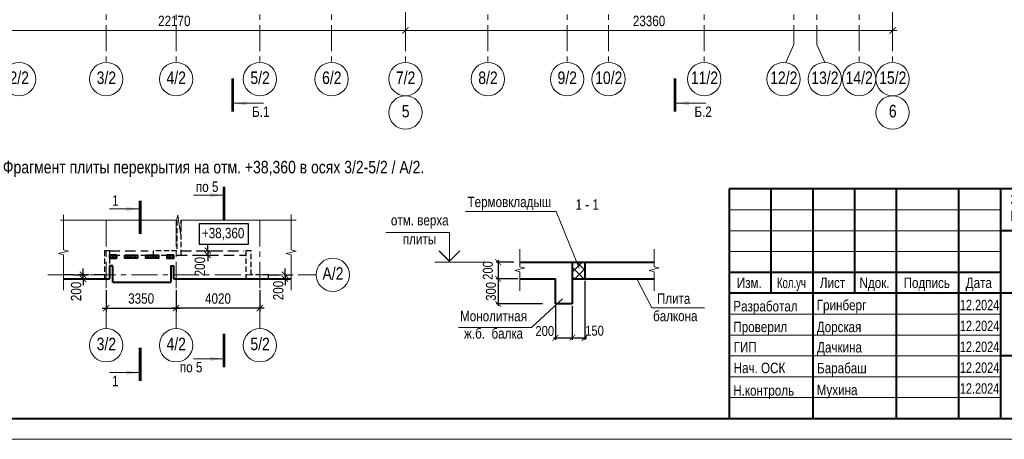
# Model space of a CAD drawing. Header units: inches. Extents: x -8638239 to -8523853, y 3840912 to 4564380.
# Tile 46 of 106: x -8598982 to -8551765, y 4179850 to 4199965. Entities that reach past the tile are written whole.
import ezdxf
from ezdxf.enums import TextEntityAlignment as Align

# ---------------------------------------------------------------- set-up
doc = ezdxf.new("R2010")
doc.units = ezdxf.units.IN
doc.header["$LTSCALE"] = 1000
doc.header["$MEASUREMENT"] = 0
doc.linetypes.add('CENTER', pattern=[2, 1.25, -0.25, 0.25, -0.25])
doc.linetypes.add('HIDDEN', pattern=[0.375, 0.25, -0.125])
for name, color, linetype, lineweight in [('СК-041-С-СТЕНЫ НЕВИДИМЫЕ', 12, 'HIDDEN', 30), ('СК-050-П(литы перекрытия)', 3, 'Continuous', 40), ('СК-052-П-БАЛКИ', 1, 'HIDDEN', 30), ('СК-100-О(си)', 7, 'CENTER', 15), ('СК-100-О(си)_имя', 7, 'CENTER', 15), ('СК-110-О-РАЗМЕРЫ', 7, 'Continuous', 15), ('СК-200-Р(амка)', 7, 'Continuous', 40), ('СК-210-Р-РАМКА ЛИНИИ ТОНКИЕ', 7, 'Continuous', 15), ('СК-220-Р-РАМКА ТЕКСТ', 7, 'Continuous', 15), ('СК-300-Р(азмеры)', 7, 'Continuous', 20), ('СК-400-Т(екст)', 7, 'Continuous', 20), ('СК-440-Т-СТЕНЫ', 7, 'Continuous', 20), ('СК-500-С(ечения)', 5, 'Continuous', 40), ('СК-600-Ш(триховка)', 250, 'Continuous', 13)]:
    doc.layers.add(name, color=color, linetype=linetype, lineweight=lineweight)
doc.styles.add('ARIAL_annotative', font='arial.ttf', dxfattribs={"width": 0.8, "height": 2.5})
doc.styles.add('MtXpl_Arial_Narrow', font='ARIALN.TTF')
doc.styles.add('RUSS', font='arial.ttf', dxfattribs={"width": 0.8})
doc.dimstyles.new('100-200', dxfattribs={"dimscale": 0, "dimtxt": 500, "dimasz": 300, "dimexe": 200, "dimexo": 200, "dimgap": 200, "dimtad": 1, "dimdec": 0, "dimzin": 0, "dimdsep": 46, "dimtxsty": 'RUSS', "dimblk": 'ARCHTICK', "dimcen": 0.096, "dimdle": 200, "dimclrd": 7, "dimclre": 7, "dimclrt": 256, "dimadec": 0, "dimazin": 0, "dimtfac": 1, "dimtdec": 0, "dimtmove": 2, "dimatfit": 3, "dimldrblk": 'OBLIQUE', "dimfxl": 1, "dimtolj": 1, "dimtzin": 0, "dimarcsym": 0})
doc.dimstyles.new('50', dxfattribs={"dimtxt": 480, "dimasz": 280, "dimexe": 100, "dimexo": 100, "dimgap": 100, "dimtad": 1, "dimdec": 0, "dimlfac": 0.25, "dimzin": 0, "dimdsep": 46, "dimtxsty": 'RUSS', "dimblk": 'ARCHTICK', "dimcen": 0.09, "dimdle": 100, "dimclrd": 7, "dimclre": 7, "dimclrt": 7, "dimadec": 0, "dimazin": 0, "dimtfac": 1, "dimtdec": 0, "dimtmove": 2, "dimatfit": 3, "dimldrblk": 'ARCHTICK', "dimfxl": 1, "dimtolj": 1, "dimtzin": 0, "dimarcsym": 0})

# ---------------------------------------------------------------- blocks, each defined once
blk = doc.blocks.new('_ArchTick')
at = {"color": 0, "linetype": 'ByBlock', "const_width": 0.15}
blk.add_lwpolyline([(-0.5, -0.5), (0.5, 0.5)], dxfattribs=at)
blk = doc.blocks.new('*D320')
at = {"layer": 'Defpoints', "color": 0, "transparency": 16777216}
for p in [(-43920, -3521), (-21750, -3521), (-21750, -5726)]:
    blk.add_point(p, dxfattribs=at)
at = {"layer": 'СК-110-О-РАЗМЕРЫ', "color": 7, "lineweight": -2, "transparency": 16777216}
for p, q in [((-43920, -3721), (-43920, -5926)), ((-21750, -3721), (-21750, -5926)), ((-44120, -5726), (-21550, -5726))]:
    blk.add_line(p, q, dxfattribs=at)
at = {"layer": 'СК-110-О-РАЗМЕРЫ', "color": 7, "lineweight": -2, "transparency": 16777216, "xscale": 300, "yscale": 300, "zscale": 300, "rotation": 180}
blk.add_blockref('_ArchTick', (-43920, -5726), dxfattribs=at)
at = {"layer": 'СК-110-О-РАЗМЕРЫ', "color": 7, "lineweight": -2, "transparency": 16777216, "xscale": 300, "yscale": 300, "zscale": 300}
blk.add_blockref('_ArchTick', (-21750, -5726), dxfattribs=at)
at = {"layer": 'СК-110-О-РАЗМЕРЫ', "transparency": 16777216, "insert": (-32835, -5271), "char_height": 500, "attachment_point": 5, "style": 'RUSS'}
blk.add_mtext('\\A1;22170', dxfattribs=at)
blk = doc.blocks.new('_Oblique')
at = {"color": 0, "linetype": 'ByBlock', "lineweight": -2}
blk.add_line((-0.5, -0.5), (0.5, 0.5), dxfattribs=at)
blk = doc.blocks.new('*D321')
at = {"layer": 'Defpoints', "color": 0, "transparency": 16777216}
for p in [(-21750, -3521), (1610, -3521), (-21750, -5726)]:
    blk.add_point(p, dxfattribs=at)
at = {"layer": 'СК-110-О-РАЗМЕРЫ', "color": 7, "lineweight": -2, "transparency": 16777216}
for p, q in [((-21750, -3721), (-21750, -5926)), ((1610, -3721), (1610, -5926)), ((1810, -5726), (-21950, -5726))]:
    blk.add_line(p, q, dxfattribs=at)
at = {"layer": 'СК-110-О-РАЗМЕРЫ', "color": 7, "lineweight": -2, "transparency": 16777216, "xscale": 300, "yscale": 300, "zscale": 300, "rotation": 180}
blk.add_blockref('_ArchTick', (-21750, -5726), dxfattribs=at)
at = {"layer": 'СК-110-О-РАЗМЕРЫ', "color": 7, "lineweight": -2, "transparency": 16777216, "xscale": 300, "yscale": 300, "zscale": 300}
blk.add_blockref('_ArchTick', (1610, -5726), dxfattribs=at)
at = {"layer": 'СК-110-О-РАЗМЕРЫ', "transparency": 16777216, "insert": (-10070, -5271), "char_height": 500, "attachment_point": 5, "style": 'RUSS'}
blk.add_mtext('\\A1;23360', dxfattribs=at)
blk = doc.blocks.new('A$C96adbfd2')
at = {"layer": 'СК-200-Р(амка)', "lineweight": 40, "ltscale": 2}
for p, q in [((-18500, 5500), (-18500, 0)), ((0, 5500), (-18500, 5500)), ((-17500, 5500), (-17500, 3000)), ((-16500, 5500), (-16500, 0)), ((-15500, 5500), (-15500, 3000)), ((-14500, 5500), (-14500, 0)), ((-13000, 5500), (-13000, 0)), ((-12000, 5500), (-12000, 0)), ((0, 4500), (-12000, 4500)), ((0, 3000), (-18500, 3000)), ((-5000, 3000), (-5000, 15)), ((-3500, 3000), (-3500, 1500)), ((-2000, 3000), (-2000, 1500)), ((0, 2500), (-5000, 2500)), ((0, 1500), (-12000, 1500))]:
    blk.add_line(p, q, dxfattribs=at)
at = {"layer": 'СК-200-Р(амка)', "color": 7, "lineweight": 15}
for p, q in [((-12000, 5000), (-18500, 5000)), ((-12000, 4500), (-18500, 4500)), ((-12000, 4000), (-18500, 4000)), ((-12000, 2500), (-18500, 2500)), ((-12000, 2000), (-18500, 2000)), ((-12000, 1500), (-18500, 1500)), ((-12000, 1000), (-18500, 1000)), ((-12000, 500), (-18500, 500))]:
    blk.add_line(p, q, dxfattribs=at)
at = {"layer": 'СК-200-Р(амка)', "ltscale": 2}
blk.add_line((-12000, 3500), (-18500, 3500), dxfattribs=at)
at = {"layer": 'СК-220-Р-РАМКА ТЕКСТ'}
blk.add_line((-12000, 3000), (-18500, 3000), dxfattribs=at)
blk.add_line((-12000, 3000), (-18500, 3000), dxfattribs=at)
at = {"layer": 'СК-400-Т(екст)', "lineweight": 40, "ltscale": 2}
blk.add_lwpolyline([(-3405, 5500), (0, 5500), (0, 6578), (-3405, 6578)], close=True, dxfattribs=at)
at = {"layer": 'СК-220-Р-РАМКА ТЕКСТ', "color": 7, "style": 'RUSS', "width": 0.8}
for s, p in [('Изм.', (-18319, 3126)), ('Лист', (-16328, 3126)), ('Nдок.', (-15377, 3126)), ('Подпись', (-14321, 3126)), ('Дата', (-12830, 3126))]:
    blk.add_text(s, height=250, dxfattribs=at).set_placement(p)
at = {"layer": 'СК-220-Р-РАМКА ТЕКСТ', "style": 'RUSS'}
for s, width, p in [('Разработал', 0.8, (-18403, 2565)), ('Гринберг', 0.8, (-16403, 2593)), ('12.2024', 0.75, (-12972, 2593)), ('Проверил', 0.8, (-18402, 2069)), ('Дорская', 0.8, (-16402, 2069)), ('12.2024', 0.75, (-12972, 2093)), ('ГИП', 0.8, (-18396, 1586)), ('Дачкина', 0.8, (-16395, 1581)), ('12.2024', 0.75, (-12972, 1593)), ('Нач. ОСК', 0.8, (-18396, 1086)), ('Барабаш', 0.8, (-16395, 1081)), ('12.2024', 0.75, (-12972, 1093)), ('Н.контроль', 0.8, (-18403, 545)), ('Мухина', 0.8, (-16403, 558)), ('12.2024', 0.75, (-12972, 593))]:
    blk.add_text(s, height=250, dxfattribs=dict(at, width=width)).set_placement(p)
at = {"layer": 'СК-220-Р-РАМКА ТЕКСТ', "color": 7, "insert": (-17355, 3375), "char_height": 250, "attachment_point": 1, "style": 'RUSS'}
blk.add_mtext_dynamic_manual_height_columns('\\A1;{\\fArial Narrow|b0|i0|c204|p34;Кол.уч}', width=11667.29, gutter_width=1250, heights=[0], dxfattribs=at)
at = {"layer": 'СК-220-Р-РАМКА ТЕКСТ', "color": 7, "char_height": 250, "attachment_point": 4, "style": 'RUSS'}
for s, insert in [('\\A1;Стадия', (-4856, 2729)), ('\\A1;Лист', (-3082, 2762)), ('\\A1;Листов', (-1603, 2762)), ('\\A1;П', (-4337, 2011))]:
    blk.add_mtext(s, dxfattribs=dict(at, insert=insert))
at = {"layer": 'СК-400-Т(екст)', "lineweight": 40, "ltscale": 2, "style": 'RUSS', "width": 0.8}
for s, p in [('%%P0,000=171,10', (-3251, 5847)), ('КР3', (-1746, 4817))]:
    blk.add_text(s, height=400, dxfattribs=at).set_placement(p)
at = {"layer": 'СК-400-Т(екст)', "linetype": 'Continuous'}
for s, width, gutter_width, insert, char_height, attachment_point in [('\\A1;{\\fArial Narrow|b0|i0|c204|p34;Заказчик :\\fArial Narrow|b0|i0|c0|p34; \\fArial Narrow|b0|i0|c204|p34;АО "ГК "ОСНОВА\\fArial Narrow|b0|i0|c0|p34;"\\fArial Narrow|b0|i0|c204|p34;\\P          \\W0.8;                                                                                            }', 11667.29, 1250, (-11760, 5375), 250, 1), ('\\A1;{\\fArial Narrow|b0|i0|c204|p34;Шифр: ГКО-319/22-4.\\fArial Narrow|b0|i0|c0|p34;2\\fArial Narrow|b0|i0|c204|p34;.3          \\W0.8;                                                                                            }', 11667.29, 1250, (-11760, 4981), 250, 1), ('\\A1;{\\fArial Narrow|b0|i0|c204|p34;\\W1;ООО "Проект-2018"}', 13925.35, 1492, (-2382, 896), 274.51, 2)]:
    blk.add_mtext_dynamic_manual_height_columns(s, width=width, gutter_width=gutter_width, heights=[0], dxfattribs=dict(at, insert=insert, char_height=char_height, attachment_point=attachment_point))
at = {"layer": 'СК-400-Т(екст)', "char_height": 250, "attachment_point": 1, "style": 'MtXpl_Arial_Narrow'}
for s, insert in [('Жилой комплекс со встроенно-пристроенными помещениями на 1-х этажах^Jи подземной автостоянкой, расположенный на земельном участке по адресу: ^Jг. Москва, Горбунова ул., влад. 27 (ЗАО, 77:07:0004010:37)', (-11372, 4393)), (' Конструктивные решения ^Jнадземной части корпуса 2.', (-10322, 2621))]:
    blk.add_mtext(s, dxfattribs=dict(at, insert=insert))
blk = doc.blocks.new('*D82')
at = {"layer": 'Defpoints', "color": 0, "transparency": 16777216}
for p in [(-8575187, 4188342), (-8576035, 4187542), (-8574990, 4187542)]:
    blk.add_point(p, dxfattribs=at)
at = {"layer": 'СК-110-О-РАЗМЕРЫ', "color": 7, "lineweight": -2, "transparency": 16777216}
for p, q in [((-8575287, 4188342), (-8576135, 4188342)), ((-8576035, 4188442), (-8576035, 4187442)), ((-8575090, 4187542), (-8576135, 4187542))]:
    blk.add_line(p, q, dxfattribs=at)
at = {"layer": 'СК-110-О-РАЗМЕРЫ', "color": 7, "lineweight": -2, "transparency": 16777216, "xscale": 280, "yscale": 280, "zscale": 280}
for p, rotation in [((-8576035, 4188342), 90), ((-8576035, 4187542), 270)]:
    blk.add_blockref('_ArchTick', p, dxfattribs=dict(at, rotation=rotation))
at = {"layer": 'СК-110-О-РАЗМЕРЫ', "color": 7, "transparency": 16777216, "insert": (-8576530, 4187942), "char_height": 480, "attachment_point": 5, "rotation": 90, "style": 'RUSS'}
blk.add_mtext('\\A1;200', dxfattribs=at)
blk = doc.blocks.new('*D83')
at = {"layer": 'Defpoints', "color": 0, "transparency": 16777216}
for p in [(-8574990, 4187542), (-8576035, 4186342), (-8573810, 4186342)]:
    blk.add_point(p, dxfattribs=at)
at = {"layer": 'СК-110-О-РАЗМЕРЫ', "color": 7, "lineweight": -2, "transparency": 16777216}
for p, q in [((-8576035, 4187642), (-8576035, 4186242)), ((-8575090, 4187542), (-8576135, 4187542)), ((-8573910, 4186342), (-8576135, 4186342))]:
    blk.add_line(p, q, dxfattribs=at)
at = {"layer": 'СК-110-О-РАЗМЕРЫ', "color": 7, "lineweight": -2, "transparency": 16777216, "xscale": 280, "yscale": 280, "zscale": 280}
for p, rotation in [((-8576035, 4187542), 90), ((-8576035, 4186342), 270)]:
    blk.add_blockref('_ArchTick', p, dxfattribs=dict(at, rotation=rotation))
at = {"layer": 'СК-110-О-РАЗМЕРЫ', "color": 7, "transparency": 16777216, "insert": (-8576380, 4186942), "char_height": 480, "attachment_point": 5, "rotation": 90, "style": 'RUSS'}
blk.add_mtext('\\A1;300', dxfattribs=at)
blk = doc.blocks.new('*D84')
at = {"layer": 'Defpoints', "color": 0, "transparency": 16777216}
for p in [(-8571884, 4187542), (-8572484, 4186217), (-8571884, 4184719)]:
    blk.add_point(p, dxfattribs=at)
at = {"layer": 'СК-110-О-РАЗМЕРЫ', "color": 7, "lineweight": -2, "transparency": 16777216}
for p, q in [((-8571884, 4187442), (-8571884, 4184619)), ((-8572484, 4186117), (-8572484, 4184619)), ((-8572584, 4184719), (-8571784, 4184719))]:
    blk.add_line(p, q, dxfattribs=at)
at = {"layer": 'СК-110-О-РАЗМЕРЫ', "color": 7, "lineweight": -2, "transparency": 16777216, "xscale": 280, "yscale": 280, "zscale": 280, "rotation": 180}
blk.add_blockref('_ArchTick', (-8572484, 4184719), dxfattribs=at)
at = {"layer": 'СК-110-О-РАЗМЕРЫ', "color": 7, "lineweight": -2, "transparency": 16777216, "xscale": 280, "yscale": 280, "zscale": 280}
blk.add_blockref('_ArchTick', (-8571884, 4184719), dxfattribs=at)
at = {"layer": 'СК-110-О-РАЗМЕРЫ', "color": 7, "transparency": 16777216, "insert": (-8571415, 4185052), "char_height": 480, "attachment_point": 5, "style": 'RUSS'}
blk.add_mtext('\\A1;150', dxfattribs=at)
blk = doc.blocks.new('*D85')
at = {"layer": 'Defpoints', "color": 0, "transparency": 16777216}
for p in [(-8573284, 4186342), (-8572484, 4186342), (-8572484, 4184719)]:
    blk.add_point(p, dxfattribs=at)
at = {"layer": 'СК-110-О-РАЗМЕРЫ', "color": 7, "lineweight": -2, "transparency": 16777216}
for p, q in [((-8573284, 4186242), (-8573284, 4184619)), ((-8572484, 4186242), (-8572484, 4184619)), ((-8573384, 4184719), (-8572384, 4184719))]:
    blk.add_line(p, q, dxfattribs=at)
at = {"layer": 'СК-110-О-РАЗМЕРЫ', "color": 7, "lineweight": -2, "transparency": 16777216, "xscale": 280, "yscale": 280, "zscale": 280, "rotation": 180}
blk.add_blockref('_ArchTick', (-8573284, 4184719), dxfattribs=at)
at = {"layer": 'СК-110-О-РАЗМЕРЫ', "color": 7, "lineweight": -2, "transparency": 16777216, "xscale": 280, "yscale": 280, "zscale": 280}
blk.add_blockref('_ArchTick', (-8572484, 4184719), dxfattribs=at)
at = {"layer": 'СК-110-О-РАЗМЕРЫ', "color": 7, "transparency": 16777216, "insert": (-8573802, 4185038), "char_height": 480, "attachment_point": 5, "style": 'RUSS'}
blk.add_mtext('\\A1;200', dxfattribs=at)
blk = doc.blocks.new('*D234')
at = {"layer": 'Defpoints', "color": 0, "transparency": 16777216}
for p in [(-8596608, 4187735), (-8595944, 4187735), (-8596608, 4187535)]:
    blk.add_point(p, dxfattribs=at)
at = {"layer": 'СК-110-О-РАЗМЕРЫ', "color": 7, "lineweight": -2, "transparency": 16777216}
for p, q in [((-8596408, 4187735), (-8595744, 4187735)), ((-8595944, 4187735), (-8595944, 4188035)), ((-8595944, 4187535), (-8595944, 4187735)), ((-8596408, 4187535), (-8595744, 4187535)), ((-8595944, 4187535), (-8595944, 4187235))]:
    blk.add_line(p, q, dxfattribs=at)
at = {"layer": 'СК-110-О-РАЗМЕРЫ', "color": 7, "lineweight": -2, "transparency": 16777216, "xscale": 300, "yscale": 300, "zscale": 300}
for p, rotation in [((-8595944, 4187735), 270), ((-8595944, 4187535), 90)]:
    blk.add_blockref('_ArchTick', p, dxfattribs=dict(at, rotation=rotation))
at = {"layer": 'СК-110-О-РАЗМЕРЫ', "transparency": 16777216, "insert": (-8596274, 4186937), "char_height": 500, "attachment_point": 5, "rotation": 90, "style": 'RUSS'}
blk.add_mtext('\\A1;200', dxfattribs=at)
blk = doc.blocks.new('*D233')
at = {"layer": 'Defpoints', "color": 0, "transparency": 16777216}
for p in [(-8590726, 4188885), (-8590726, 4188685), (-8589957, 4188685)]:
    blk.add_point(p, dxfattribs=at)
at = {"layer": 'СК-110-О-РАЗМЕРЫ', "color": 7, "lineweight": -2, "transparency": 16777216}
for p, q in [((-8589957, 4188885), (-8589957, 4189185)), ((-8590526, 4188885), (-8589757, 4188885)), ((-8590526, 4188685), (-8589757, 4188685)), ((-8589957, 4188885), (-8589957, 4188685)), ((-8589957, 4188685), (-8589957, 4188385))]:
    blk.add_line(p, q, dxfattribs=at)
at = {"layer": 'СК-110-О-РАЗМЕРЫ', "color": 7, "lineweight": -2, "transparency": 16777216, "xscale": 300, "yscale": 300, "zscale": 300}
for p, rotation in [((-8589957, 4188885), 270), ((-8589957, 4188685), 90)]:
    blk.add_blockref('_ArchTick', p, dxfattribs=dict(at, rotation=rotation))
at = {"layer": 'СК-110-О-РАЗМЕРЫ', "transparency": 16777216, "insert": (-8590339, 4188127), "char_height": 500, "attachment_point": 5, "rotation": 90, "style": 'RUSS'}
blk.add_mtext('\\A1;200', dxfattribs=at)
blk = doc.blocks.new('*D232')
at = {"layer": 'Defpoints', "color": 0, "transparency": 16777216}
for p in [(-8586256, 4187735), (-8586257, 4187535), (-8586256, 4187535)]:
    blk.add_point(p, dxfattribs=at)
at = {"layer": 'СК-110-О-РАЗМЕРЫ', "color": 7, "lineweight": -2, "transparency": 16777216}
for p, q in [((-8586456, 4187735), (-8586457, 4187735)), ((-8586257, 4187735), (-8586257, 4188035)), ((-8586257, 4187735), (-8586257, 4187535)), ((-8586456, 4187535), (-8586457, 4187535)), ((-8586257, 4187535), (-8586257, 4187235))]:
    blk.add_line(p, q, dxfattribs=at)
at = {"layer": 'СК-110-О-РАЗМЕРЫ', "color": 7, "lineweight": -2, "transparency": 16777216, "xscale": 300, "yscale": 300, "zscale": 300}
for p, rotation in [((-8586257, 4187735), 270), ((-8586257, 4187535), 90)]:
    blk.add_blockref('_ArchTick', p, dxfattribs=dict(at, rotation=rotation))
at = {"layer": 'СК-110-О-РАЗМЕРЫ', "transparency": 16777216, "insert": (-8586578, 4186981), "char_height": 500, "attachment_point": 5, "rotation": 90, "style": 'RUSS'}
blk.add_mtext('\\A1;200', dxfattribs=at)
blk = doc.blocks.new('*D235')
at = {"layer": 'Defpoints', "color": 0, "transparency": 16777216}
for p in [(-8594832, 4187192), (-8591482, 4187192), (-8591482, 4186141)]:
    blk.add_point(p, dxfattribs=at)
at = {"layer": 'СК-110-О-РАЗМЕРЫ', "color": 7, "lineweight": -2, "transparency": 16777216}
for p, q in [((-8594832, 4186992), (-8594832, 4185941)), ((-8591482, 4186992), (-8591482, 4185941)), ((-8595032, 4186141), (-8591282, 4186141))]:
    blk.add_line(p, q, dxfattribs=at)
at = {"layer": 'СК-110-О-РАЗМЕРЫ', "color": 7, "lineweight": -2, "transparency": 16777216, "xscale": 300, "yscale": 300, "zscale": 300, "rotation": 180}
blk.add_blockref('_ArchTick', (-8594832, 4186141), dxfattribs=at)
at = {"layer": 'СК-110-О-РАЗМЕРЫ', "color": 7, "lineweight": -2, "transparency": 16777216, "xscale": 300, "yscale": 300, "zscale": 300}
blk.add_blockref('_ArchTick', (-8591482, 4186141), dxfattribs=at)
at = {"layer": 'СК-110-О-РАЗМЕРЫ', "transparency": 16777216, "insert": (-8593157, 4186596), "char_height": 500, "attachment_point": 5, "style": 'RUSS'}
blk.add_mtext('\\A1;3350', dxfattribs=at)
blk = doc.blocks.new('*D236')
at = {"layer": 'Defpoints', "color": 0, "transparency": 16777216}
for p in [(-8591482, 4187192), (-8587462, 4187192), (-8591482, 4186141)]:
    blk.add_point(p, dxfattribs=at)
at = {"layer": 'СК-110-О-РАЗМЕРЫ', "color": 7, "lineweight": -2, "transparency": 16777216}
for p, q in [((-8591482, 4186992), (-8591482, 4185941)), ((-8587462, 4186992), (-8587462, 4185941)), ((-8587262, 4186141), (-8591682, 4186141))]:
    blk.add_line(p, q, dxfattribs=at)
at = {"layer": 'СК-110-О-РАЗМЕРЫ', "color": 7, "lineweight": -2, "transparency": 16777216, "xscale": 300, "yscale": 300, "zscale": 300, "rotation": 180}
blk.add_blockref('_ArchTick', (-8591482, 4186141), dxfattribs=at)
at = {"layer": 'СК-110-О-РАЗМЕРЫ', "color": 7, "lineweight": -2, "transparency": 16777216, "xscale": 300, "yscale": 300, "zscale": 300}
blk.add_blockref('_ArchTick', (-8587462, 4186141), dxfattribs=at)
at = {"layer": 'СК-110-О-РАЗМЕРЫ', "transparency": 16777216, "insert": (-8589472, 4186596), "char_height": 500, "attachment_point": 5, "style": 'RUSS'}
blk.add_mtext('\\A1;4020', dxfattribs=at)
blk = doc.blocks.new('Сечение')
at = {"layer": 'СК-500-С(ечения)', "linetype": 'Continuous', "lineweight": 15, "ltscale": 100}
blk.add_line((-200, -35), (-200, -735), dxfattribs=at)
at = {"layer": 'СК-500-С(ечения)', "linetype": 'Continuous', "ltscale": 100, "const_width": 70}
blk.add_lwpolyline([(-400, 0), (400, 0)], dxfattribs=at)
at = {"layer": 'СК-500-С(ечения)', "linetype": 'Continuous', "ltscale": 100}
blk.add_solid([(-200, -35), (-250, -335), (-150, -335)], dxfattribs=at)
blk = doc.blocks.new('*U237')
at = {"layer": 'СК-400-Т(екст)', "ltscale": 100, "yscale": 0.01, "zscale": 0.01, "rotation": 89.99999999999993}
for p, xscale in [((0, -4), -0.01), ((0, -39.23), 0.01)]:
    blk.add_blockref('Сечение', p, dxfattribs=dict(at, xscale=xscale))
at = {"layer": 'СК-500-С(ечения)', "color": 0, "ltscale": 100, "style": 'ARIAL_annotative', "width": 0.8}
blk.add_attdef('НОМЕР_СЕЧЕНИЯ_1_1(НОМЕР_ЛИСТА)', text='', height=2.5, rotation=180, dxfattribs=at).set_placement((6.74, -1.23), align=Align.RIGHT)
blk.add_attdef('НОМЕР_СЕЧЕНИЯ_2_1(НОМЕР_ЛИСТА)', text='', height=2.5, rotation=180, dxfattribs=at).set_placement((6.74, -41.26), align=Align.BOTTOM_LEFT)
blk = doc.blocks.new('*U240')
at = {"layer": 'СК-400-Т(екст)', "color": 0}
for p, q in [((0, 0), (0, 7.11)), ((0, 7.11), (15.26, 7.11)), ((-9, 0), (3.5, 0))]:
    blk.add_line(p, q, dxfattribs=at)
at = {"layer": 'СК-400-Т(екст)', "color": 0, "const_width": 0.3}
blk.add_lwpolyline([(-2.5, 2.71), (0, 0.21), (2.5, 2.71)], dxfattribs=at)
at = {"layer": 'СК-400-Т(екст)', "color": 0, "width": 0.8}
for tag, p in [('ОТМЕТКА1', (7.12, 8.06)), ('КОММЕНТАРИЙ', (7.21, 4.27))]:
    blk.add_attdef(tag, p, '', height=2.5, dxfattribs=at)
blk = doc.blocks.new('*U725')
at = {"layer": 'СК-400-Т(екст)', "ltscale": 100, "xscale": -0.01, "yscale": 0.01, "zscale": 0.01, "rotation": 89.99999999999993}
blk.add_blockref('Сечение', (0, -4), dxfattribs=at)
at = {"layer": 'СК-500-С(ечения)', "color": 0, "ltscale": 100, "style": 'ARIAL_annotative', "width": 0.8}
blk.add_attdef('НОМЕР_СЕЧЕНИЯ_1_1(НОМЕР_ЛИСТА)', text='', height=2.5, rotation=180, dxfattribs=at).set_placement((6.74, -1.23), align=Align.RIGHT)
blk.add_attdef('НОМЕР_СЕЧЕНИЯ_2_1(НОМЕР_ЛИСТА)', text='', height=2.5, rotation=180, dxfattribs=at).set_placement((6.74, -156.43), align=Align.BOTTOM_LEFT)
blk = doc.blocks.new('*U726')
at = {"layer": 'СК-400-Т(екст)', "ltscale": 100, "xscale": -0.01, "yscale": 0.01, "zscale": 0.01, "rotation": 89.99999999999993}
blk.add_blockref('Сечение', (0, -4), dxfattribs=at)
at = {"layer": 'СК-500-С(ечения)', "color": 0, "ltscale": 100, "style": 'ARIAL_annotative', "width": 0.8}
blk.add_attdef('НОМЕР_СЕЧЕНИЯ_1_1(НОМЕР_ЛИСТА)', text='', height=2.5, rotation=180, dxfattribs=at).set_placement((6.74, -1.23), align=Align.RIGHT)
blk.add_attdef('НОМЕР_СЕЧЕНИЯ_2_1(НОМЕР_ЛИСТА)', text='', height=2.5, rotation=180, dxfattribs=at).set_placement((6.74, -157.44), align=Align.BOTTOM_LEFT)
blk = doc.blocks.new('оси')
at = {"layer": 'СК-100-О(си)'}
for p, q in [((-36100.2, 18534.9), (-36100.2, -7257.5)), ((-32750.1, 18534.9), (-32750.1, -7257.5)), ((-28729.8, 18534.9), (-28729.8, -7257.5)), ((-25290.2, 18534.9), (-25290.2, -7257.5)), ((-21750, 18534.9), (-21750, -7257.5)), ((-17800, 18534.9), (-17800, -7257.5)), ((-14000, 18534.9), (-14000, -7257.5)), ((-12010, 18534.9), (-12010, -7257.5)), ((-7420, 18534.9), (-7420, -7257.5)), ((-3130, 18534.9), (-3130, -6395.3)), ((-2030, 18534.9), (-2030, -6395.3)), ((0, 18534.9), (0, -7257.5)), ((1610, 18534.9), (1610, -7257.5))]:
    blk.add_line(p, q, dxfattribs=at)
at = {"layer": 'СК-100-О(си)', "ltscale": 1000}
for p, q in [((-3516.3, -7257.5), (-3130, -6395.3)), ((-1643.7, -7257.5), (-2030, -6395.3))]:
    blk.add_line(p, q, dxfattribs=at)
at = {"layer": 'СК-100-О(си)', "linetype": 'Continuous'}
for centre in [(-40280.2, -8057.5), (-36100.2, -8057.5), (-32750.1, -8057.5), (-28729.8, -8057.5), (-25290.2, -8057.5), (-21750, -8057.5), (-17800, -8057.5), (-14000, -8057.5), (-12010, -8057.5), (-7420, -8057.5), (-3616.3, -8057.5), (-1643.7, -8057.5), (0, -8057.5), (1610, -8057.5), (-21750, -9657.5), (1610, -9657.5)]:
    blk.add_circle(centre, 800, dxfattribs=at)
at = {"layer": 'СК-100-О(си)_имя', "style": 'RUSS', "width": 0.8}
for s, p in [('2/2', (-40272.4, -7991.8)), ('3/2', (-36092.4, -7991.8)), ('4/2', (-32742.3, -7991.8)), ('5/2', (-28722, -7991.8)), ('6/2', (-25282.4, -7991.8)), ('7/2', (-21742.2, -7991.8)), ('8/2', (-17792.2, -7991.8)), ('9/2', (-13992.2, -7991.8)), ('10/2', (-12002.2, -7991.8)), ('11/2', (-7412.2, -7991.8)), ('12/2', (-3608.5, -7991.8)), ('13/2', (-1635.9, -7991.8)), ('14/2', (7.8, -7991.8)), ('15/2', (1617.8, -7991.8)), ('5', (-21742.2, -9591.8)), ('6', (1617.8, -9591.8))]:
    blk.add_text(s, height=600, dxfattribs=at).set_placement(p, align=Align.MIDDLE_CENTER)
at = {"layer": 'СК-110-О-РАЗМЕРЫ'}
dim = blk.add_linear_dim(base=(-21750, -5726.1), p1=(-43920.2, -3520.6), p2=(-21750, -3520.6), dimstyle='100-200', override={"dimscale": 1}, dxfattribs=at)
dim.commit()
dim.dimension.update_dxf_attribs({"geometry": '*D320', "text_midpoint": (-32835.1, -5270.8)})
dim = blk.add_linear_dim(base=(-21750, -5726.1), p1=(1610, -3520.6), p2=(-21750, -3520.6), angle=180, dimstyle='100-200', override={"dimscale": 1}, dxfattribs=at)
dim.commit()
dim.dimension.update_dxf_attribs({"geometry": '*D321', "text_midpoint": (-10070, -5270.7)})
blk = doc.blocks.new('A$C858fb3ef')
at = {"layer": 'СК-300-Р(азмеры)'}
blk.add_blockref('оси', (0, 0), dxfattribs=at)
blk = doc.blocks.new('A$C573b34c5')
blk.add_blockref('A$C858fb3ef', (0, 0))

msp = doc.modelspace()

# ---------------------------------------------------------------- hatches: boundary and pattern name
at = {"layer": 'СК-220-Р-РАМКА ТЕКСТ'}
h = msp.add_hatch(dxfattribs=at)
h.set_pattern_fill('ANSI37', color=256, scale=100)
h.set_pattern_definition([(45, (-12286822.4, 4168901.33), (-224.506403, 224.506403), []), (135, (-12286822.4, 4168901.33), (-224.506403, -224.506403), [])])
h.paths.add_polyline_path([(-8571883.7, 4188341.6), (-8572483.7, 4188341.6), (-8572483.7, 4187541.6), (-8571883.7, 4187541.6)])
at = {"layer": 'СК-600-Ш(триховка)'}
h = msp.add_hatch(dxfattribs=at)
h.set_pattern_fill('ANSI37', color=256, scale=700)
h.set_pattern_definition([(45, (-8605392.24, 4187734.6), (-61.87184, 61.87184), []), (135, (-8605392.24, 4187734.6), (-61.87184, -61.87184), [])])
h.paths.add_polyline_path([(-8594327.2, 4188684.7), (-8594672.2, 4188684.7), (-8594672.2, 4188534.7), (-8594327.2, 4188534.7)])
h = msp.add_hatch(dxfattribs=at)
h.set_pattern_fill('ANSI37', color=256, scale=700)
h.set_pattern_definition([(45, (-940, -351173.36), (-61.87184335, 61.87184335), []), (135, (-940, -351173.36), (-61.87184335, -61.87184335), [])])
h.paths.add_polyline_path([(-8593914.4, 4188684.5), (-8593332, 4188684.5), (-8593332, 4188534.6), (-8593914.4, 4188534.6)])
h = msp.add_hatch(dxfattribs=at)
h.set_pattern_fill('ANSI37', color=256, scale=700)
h.set_pattern_definition([(45, (60, -351173.36), (-61.87184335, 61.87184335), []), (135, (60, -351173.36), (-61.87184335, -61.87184335), [])])
h.paths.add_polyline_path([(-8592914.4, 4188684.5), (-8592332, 4188684.5), (-8592332, 4188534.6), (-8592914.4, 4188534.6)])
h = msp.add_hatch(dxfattribs=at)
h.set_pattern_fill('ANSI37', color=256, scale=700)
h.set_pattern_definition([(45, (-8602652.07, 4187734.6), (-61.87184, 61.87184), []), (135, (-8602652.07, 4187734.6), (-61.87184, -61.87184), [])])
h.paths.add_polyline_path([(-8591587, 4188684.7), (-8591932, 4188684.7), (-8591932, 4188534.7), (-8591587, 4188534.7)])

# ---------------------------------------------------------------- linework, layer by layer
at = {"layer": 'СК-041-С-СТЕНЫ НЕВИДИМЫЕ'}
for p, q in [((-8591445.4, 4190350.3), (-8591445.4, 4188884.8)), ((-8591245.4, 4188684.8), (-8591245.4, 4190350.3)), ((-8591445.4, 4188884.8), (-8592575.3, 4188884.5)), ((-8592575.3, 4188884.5), (-8592575.3, 4188684.8)), ((-8592575.3, 4188684.8), (-8591445.4, 4188684.8)), ((-8591445.4, 4188684.8), (-8591245.4, 4188684.8))]:
    msp.add_line(p, q, dxfattribs=at)
for points in [[(-8594915.4, 4188884.8), (-8594915.4, 4187534.8), (-8594665.4, 4187534.8), (-8594665.4, 4188884.8), (-8594915.4, 4188884.8)], [(-8587885.3, 4188884.7), (-8588135.3, 4188884.6), (-8588135.3, 4187534.8), (-8587055.3, 4187534.8), (-8587055.3, 4187734.8), (-8587885.3, 4187734.8), (-8587885.3, 4188884.7)]]:
    msp.add_lwpolyline(points, dxfattribs=at)
at = {"layer": 'СК-050-П(литы перекрытия)'}
for p, q in [((-8594332, 4188684.7), (-8594332, 4188534.7)), ((-8591587, 4188534.7), (-8591587, 4188684.8)), ((-8594522.1, 4188534.7), (-8594672.2, 4188534.7)), ((-8594522.1, 4188162.3), (-8594672.2, 4188162.3)), ((-8594672.2, 4188162.3), (-8594672.2, 4187534.8)), ((-8594522.1, 4188534.7), (-8594332, 4188534.7)), ((-8594522.1, 4187384.8), (-8594522.1, 4188162.3)), ((-8591737, 4188162.3), (-8591587, 4188162.3)), ((-8591737, 4188162.3), (-8591737, 4187384.8)), ((-8591587, 4187534.7), (-8591587, 4188162.3)), ((-8574990.4, 4188341.6), (-8568560.3, 4188341.6)), ((-8572483.7, 4188341.6), (-8572483.7, 4186341.6)), ((-8571883.7, 4188341.6), (-8571883.7, 4187541.6)), ((-8594672.2, 4188089.4), (-8594672.2, 4187785.2)), ((-8596873.7, 4187534.8), (-8594672.2, 4187534.8)), ((-8594522.1, 4187384.8), (-8591737, 4187384.8)), ((-8591587, 4187534.7), (-8585968.8, 4187534.8)), ((-8574990.4, 4187541.6), (-8573283.7, 4187541.6)), ((-8573283.7, 4186341.6), (-8573283.7, 4187541.6)), ((-8572483.7, 4187541.6), (-8568560.3, 4187541.6)), ((-8572483.7, 4186341.6), (-8573283.7, 4186341.6))]:
    msp.add_line(p, q, dxfattribs=at)
for points in [[(-8594672.2, 4188534.7), (-8594332, 4188534.7), (-8594332, 4188684.8), (-8594672.2, 4188684.8)], [(-8593932, 4188684.6), (-8593332, 4188684.6), (-8593332, 4188534.6), (-8593932, 4188534.6)], [(-8592932, 4188684.6), (-8592332, 4188684.6), (-8592332, 4188534.6), (-8592932, 4188534.6)], [(-8591587, 4188684.8), (-8591932, 4188684.8), (-8591932, 4188534.7), (-8591587, 4188534.7)]]:
    msp.add_lwpolyline(points, close=True, dxfattribs=at)
msp.add_arc((-8594518.4, 4187514.6), 0.5, 0, 90, dxfattribs=at)
at = {"layer": 'СК-052-П-БАЛКИ', "ltscale": 2}
for p, q in [((-8594672.2, 4188884.7), (-8592820.4, 4188884.8)), ((-8594672.2, 4188684.7), (-8592522.3, 4188684.7)), ((-8591445.4, 4188684.8), (-8588135.3, 4188684.8)), ((-8591245.4, 4188884.8), (-8588225.3, 4188885)), ((-8594922.2, 4187734.5), (-8596873.7, 4187734.5)), ((-8594672.2, 4187934.9), (-8594672.2, 4187934.9)), ((-8587042, 4187734.8), (-8585968.8, 4187734.8))]:
    msp.add_line(p, q, dxfattribs=at)
at = {"layer": 'СК-100-О(си)'}
for p, q in [((-8594832.1, 4190350.3), (-8594832.1, 4185155.6)), ((-8591482, 4190350.3), (-8591482, 4185155.6)), ((-8587461.7, 4190350.3), (-8587461.7, 4185155.6)), ((-8597624.9, 4187734.6), (-8584765.8, 4187734.6))]:
    msp.add_line(p, q, dxfattribs=at)
at = {"layer": 'СК-100-О(си)', "linetype": 'Continuous'}
for centre in [(-8583965.8, 4187734.6), (-8594832.1, 4184355.6), (-8591482, 4184355.6), (-8587461.7, 4184355.6)]:
    msp.add_circle(centre, 800, dxfattribs=at)
at = {"layer": 'СК-200-Р(амка)'}
msp.add_line((-8606954.6, 4180849.7), (-8527954.6, 4180849.7), dxfattribs=at)
at = {"layer": 'СК-210-Р-РАМКА ЛИНИИ ТОНКИЕ'}
msp.add_line((-8526954.6, 4179849.7), (-8610954.6, 4179849.7), dxfattribs=at)
at = {"layer": 'СК-220-Р-РАМКА ТЕКСТ'}
for p in [(-8572951.2, 4186575.9), (-8577943.2, 4185211.2)]:
    msp.add_line(p, (-8574438.9, 4185211.2), dxfattribs=at)
at = {"layer": 'СК-400-Т(екст)'}
for p, q in [((-8573259.8, 4190773.5), (-8577598.4, 4190773.5)), ((-8572154.6, 4188061.7), (-8573259.8, 4190773.5)), ((-8569385.1, 4187541.6), (-8568671.3, 4186157.5)), ((-8568671.3, 4186157.5), (-8566138.2, 4186157.5))]:
    msp.add_line(p, q, dxfattribs=at)
at = {"layer": 'СК-400-Т(екст)', "lineweight": 25}
msp.add_lwpolyline([(-8590380.4, 4189206.5), (-8588016.9, 4189206.5), (-8588016.9, 4190180.7), (-8590380.4, 4190180.7)], close=True, dxfattribs=at)
at = {"layer": 'СК-600-Ш(триховка)', "linetype": 'ByBlock'}
for points in [[(-8596873.7, 4190603.7), (-8596873.7, 4188930.1), (-8596633.7, 4188870.1), (-8597113.7, 4188750.1), (-8596873.7, 4188690.1), (-8596873.7, 4186998.1)], [(-8597030.5, 4190350.3), (-8591456.4, 4190350.3), (-8591396.4, 4190590.3), (-8591276.4, 4189706.2), (-8591216.4, 4190350.3), (-8585721, 4190350.3)], [(-8585968.8, 4190620.6), (-8585968.8, 4188930.1), (-8585728.8, 4188870.1), (-8586208.8, 4188750.1), (-8585968.8, 4188690.1), (-8585968.8, 4186998.1)], [(-8574990.4, 4188957.8), (-8574990.4, 4188124.8), (-8574750.4, 4188064.8), (-8575230.4, 4187944.8), (-8574990.4, 4187884.8), (-8574990.4, 4186974.8)], [(-8568560.3, 4188957.8), (-8568560.3, 4188124.8), (-8568320.3, 4188064.8), (-8568800.3, 4187944.8), (-8568560.3, 4187884.8), (-8568560.3, 4186974.8)]]:
    msp.add_lwpolyline(points, dxfattribs=at)

# ---------------------------------------------------------------- block references
at = {"layer": 'СК-300-Р(азмеры)'}
msp.add_blockref('A$C573b34c5', (-8558731.8, 4205174.2), dxfattribs=at)
at = {"layer": 'СК-300-Р(азмеры)', "xscale": 2, "yscale": 2, "zscale": 2}
msp.add_blockref('A$C96adbfd2', (-8527954.6, 4180849.7), dxfattribs=at)
at = {"layer": 'СК-400-Т(екст)', "ltscale": 0.5}
ref = msp.add_blockref('*U240', (-8578371.4, 4188341.6), dxfattribs=dict(at, xscale=-200, yscale=200, zscale=200))
ref.add_attrib('ОТМЕТКА1', 'отм. верха', dxfattribs={"height": 500, "style": 'RUSS', "width": 0.8}).set_placement((-8579795, 4189953.3), align=Align.BOTTOM_CENTER)
ref.add_attrib('КОММЕНТАРИЙ', 'плиты', dxfattribs={"color": 0, "height": 500, "style": 'RUSS', "width": 0.8}).set_placement((-8579812.6, 4189195.2), align=Align.CENTER)
at = {"layer": 'СК-500-С(ечения)'}
ref = msp.add_blockref('*U726', (-8567555.1, 4195557.9), dxfattribs=dict(at, xscale=-200, yscale=200, zscale=200, rotation=180))
ref.add_attrib('НОМЕР_СЕЧЕНИЯ_1_1(НОМЕР_ЛИСТА)', 'Б.2', dxfattribs={"color": 0, "ltscale": 100, "height": 500, "style": 'ARIAL_annotative', "width": 0.8}).set_placement((-8566207.2, 4195803.2), align=Align.TOP_CENTER)
ref = msp.add_blockref('*U725', (-8588767.4, 4195557.9), dxfattribs=dict(at, xscale=-200, yscale=200, zscale=200, rotation=180))
ref.add_attrib('НОМЕР_СЕЧЕНИЯ_1_1(НОМЕР_ЛИСТА)', 'Б.1', dxfattribs={"color": 0, "ltscale": 100, "height": 500, "style": 'ARIAL_annotative', "width": 0.8}).set_placement((-8587419.5, 4195803.2), align=Align.TOP_CENTER)
ref = msp.add_blockref('*U237', (-8589183.1, 4183307.2), dxfattribs=dict(at, xscale=200, yscale=200, zscale=200, rotation=180))
ref.add_attrib('НОМЕР_СЕЧЕНИЯ_2_1(НОМЕР_ЛИСТА)', 'по 5', dxfattribs={"color": 0, "ltscale": 100, "height": 500, "rotation": 360, "style": 'ARIAL_annotative', "width": 0.8}).set_placement((-8590531, 4191559.4), align=Align.BOTTOM_LEFT)
ref.add_attrib('НОМЕР_СЕЧЕНИЯ_1_1(НОМЕР_ЛИСТА)', 'по 5', dxfattribs={"color": 0, "ltscale": 100, "height": 500, "rotation": 360, "style": 'ARIAL_annotative', "width": 0.8}).set_placement((-8590220.2, 4183059.3), align=Align.RIGHT)
ref = msp.add_blockref('*U237', (-8593198.3, 4182644.5), dxfattribs=dict(at, xscale=200, yscale=200, zscale=200, rotation=180))
ref.add_attrib('НОМЕР_СЕЧЕНИЯ_2_1(НОМЕР_ЛИСТА)', '1', dxfattribs={"color": 0, "ltscale": 100, "height": 500, "rotation": 360, "style": 'ARIAL_annotative', "width": 0.8}).set_placement((-8594546.3, 4190896.7), align=Align.BOTTOM_LEFT)
ref.add_attrib('НОМЕР_СЕЧЕНИЯ_1_1(НОМЕР_ЛИСТА)', '1', dxfattribs={"color": 0, "ltscale": 100, "height": 500, "rotation": 360, "style": 'ARIAL_annotative', "width": 0.8}).set_placement((-8594235.5, 4182396.6), align=Align.RIGHT)

# ---------------------------------------------------------------- texts
at = {"layer": 'СК-100-О(си)_имя', "style": 'RUSS', "width": 0.8}
for s, p in [('А/2', (-8583958, 4187800.3)), ('3/2', (-8594824.3, 4184421.3)), ('4/2', (-8591474.1, 4184421.3)), ('5/2', (-8587453.8, 4184421.3))]:
    msp.add_text(s, height=600, dxfattribs=at).set_placement(p, align=Align.MIDDLE_CENTER)
at = {"layer": 'СК-220-Р-РАМКА ТЕКСТ', "insert": (-8589683.3, 4192807.9), "char_height": 600, "width": 31067.545, "attachment_point": 5, "style": 'RUSS'}
msp.add_mtext('Фрагмент плиты перекрытия на отм. +38,360 в осях 3/2-5/2 / А/2.', dxfattribs=at)
at = {"layer": 'СК-220-Р-РАМКА ТЕКСТ', "char_height": 500, "width": 31067.545, "attachment_point": 5, "rotation": 360, "style": 'RUSS'}
for s, insert in [('1 - 1', (-8571766.8, 4191105.9)), ('Монолитная\\Pж.б.  балка', (-8576258.9, 4185339.6))]:
    msp.add_mtext(s, dxfattribs=dict(at, insert=insert))
at = {"layer": 'СК-400-Т(екст)', "char_height": 500, "width": 31067.545, "attachment_point": 5, "rotation": 360, "style": 'RUSS'}
for s, insert in [('Термовкладыш', (-8575501.3, 4191154.1)), ('Плита\\P балкона', (-8567621.5, 4186174.8))]:
    msp.add_mtext(s, dxfattribs=dict(at, insert=insert))
at = {"layer": 'СК-440-Т-СТЕНЫ', "insert": (-8590243, 4189986.3), "char_height": 500, "width": 1885.443, "attachment_point": 1, "style": 'RUSS'}
msp.add_mtext('+38,360', dxfattribs=at)

# ---------------------------------------------------------------- dimensions: what is measured, and where the dimension line sits
at = {"layer": 'СК-110-О-РАЗМЕРЫ'}
for base, p1, p2, picture, middle in [((-8589956.6, 4188684.8), (-8590726.2, 4188884.8), (-8590726.2, 4188684.8), '*D233', (-8590338.9, 4188126.6)), ((-8595944.1, 4187734.5), (-8596607.7, 4187534.8), (-8596607.7, 4187734.5), '*D234', (-8596274.2, 4186937.1)), ((-8586256.8, 4187534.8), (-8586255.6, 4187734.8), (-8586255.6, 4187534.8), '*D232', (-8586578, 4186981.2))]:
    dim = msp.add_linear_dim(base=base, p1=p1, p2=p2, angle=90, dimstyle='100-200', override={"dimscale": 1}, dxfattribs=at)
    dim.commit()
    dim.dimension.update_dxf_attribs({"geometry": picture, "text_midpoint": middle, "dimtype": 160})
for base, p1, p2, picture, middle in [((-8576034.6, 4187541.6), (-8575186.9, 4188341.6), (-8574990.4, 4187541.6), '*D82', (-8576529.7, 4187941.6)), ((-8576034.6, 4186341.6), (-8574990.4, 4187541.6), (-8573810.2, 4186341.6), '*D83', (-8576379.8, 4186941.6))]:
    dim = msp.add_linear_dim(base=base, p1=p1, p2=p2, angle=90, dimstyle='50', dxfattribs=at)
    dim.commit()
    dim.dimension.update_dxf_attribs({"geometry": picture, "text_midpoint": middle})
dim = msp.add_linear_dim(base=(-8591482, 4186140.9), p1=(-8594832.1, 4187191.9), p2=(-8591482, 4187191.9), dimstyle='100-200', override={"dimscale": 1}, dxfattribs=at)
dim.commit()
dim.dimension.update_dxf_attribs({"geometry": '*D235', "text_midpoint": (-8593157, 4186596.4)})
dim = msp.add_linear_dim(base=(-8591482, 4186140.9), p1=(-8587461.7, 4187191.9), p2=(-8591482, 4187191.9), angle=180, dimstyle='100-200', override={"dimscale": 1}, dxfattribs=at)
dim.commit()
dim.dimension.update_dxf_attribs({"geometry": '*D236', "text_midpoint": (-8589471.8, 4186596.2)})
for base, p1, p2, picture, middle in [((-8571883.7, 4184719.1), (-8572483.7, 4186217), (-8571883.7, 4187541.6), '*D84', (-8571414.9, 4185052.4)), ((-8572483.7, 4184719.1), (-8573283.7, 4186341.6), (-8572483.7, 4186341.6), '*D85', (-8573801.6, 4185038.5))]:
    dim = msp.add_linear_dim(base=base, p1=p1, p2=p2, dimstyle='50', dxfattribs=at)
    dim.commit()
    dim.dimension.update_dxf_attribs({"geometry": picture, "text_midpoint": middle, "dimtype": 160})

doc.saveas('drawing.dxf')
